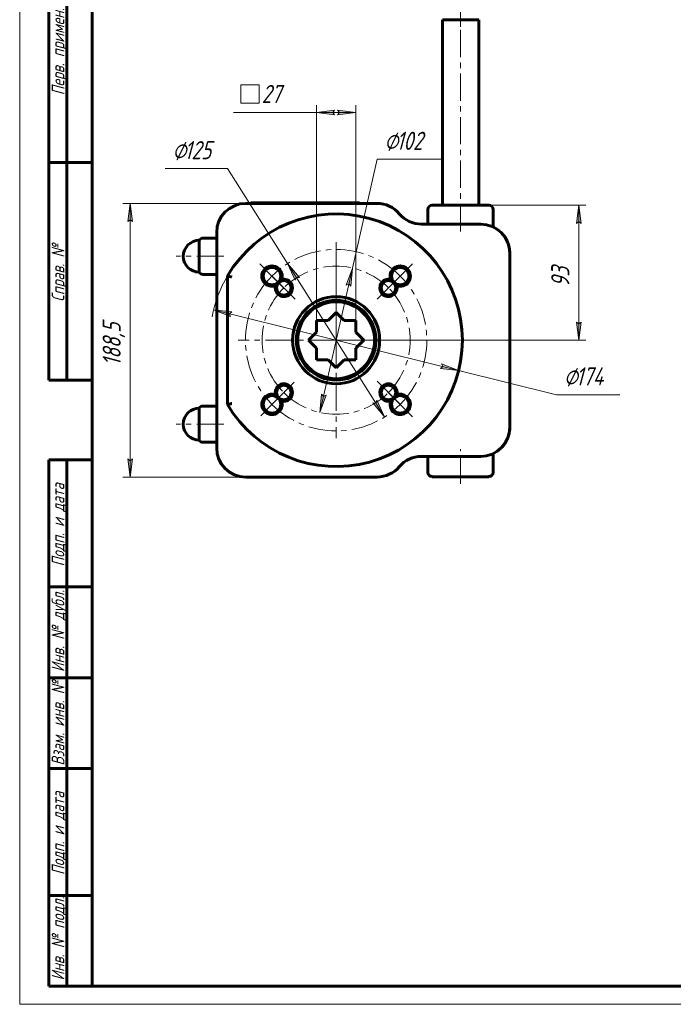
# Model space of a CAD drawing. Header units: millimetres. Extents: x 0 to 594, y 0 to 420.
# Tile 1 of 7: x 0 to 180, y 0 to 271. Entities that reach past the tile are written whole.
import ezdxf

# ---------------------------------------------------------------- set-up
doc = ezdxf.new("R2010")
doc.units = ezdxf.units.MM
for name, pattern in [('K5LT_AXLED', [12, 7.5, -1.5, 1.5, -1.5]), ('K5LT_BASIC', [0]), ('K5LT_THIN', [0])]:
    doc.linetypes.add(name, pattern=pattern)
doc.layers.add('Системный слой', color=7, linetype='Continuous')
doc.layers.add('Системный слой (1)', color=251, linetype='Continuous', true_color=0x6c6c6c)
doc.styles.add('KDIMTEXTSTYLE', font='txt', dxfattribs={"width": 0.96, "oblique": 15, "height": 5})
doc.styles.add('KTEXTSTYLE', font='txt', dxfattribs={"width": 0.96, "height": 5})
doc.dimstyles.new('KDIMSTYLE (0.40)', dxfattribs={"dimtxt": 5, "dimasz": 1, "dimexe": 2, "dimexo": 0, "dimgap": 1, "dimtad": 1, "dimlfac": 2.5, "dimtxsty": 'KDIMTEXTSTYLE', "dimsah": 1, "dimcen": 0, "dimdle": 1, "dimadec": 0, "dimazin": 0, "dimtfac": 0.667, "dimtmove": 0, "dimatfit": 3, "dimfxl": 1, "dimtvp": 1, "dimtolj": 1, "dimtzin": 0, "dimarcsym": 0})

# ---------------------------------------------------------------- blocks, each defined once
blk = doc.blocks.new('U15')
at = {"layer": 'Системный слой (1)', "color": 143, "linetype": 'K5LT_BASIC', "lineweight": 60, "true_color": 0x33acca}
for p, q in [((113.75, 145.4), (121.55, 145.4)), ((121.55, 145.4), (129.35, 145.4))]:
    blk.add_line(p, q, dxfattribs=at)
blk = doc.blocks.new('U16')
at = {"layer": 'Системный слой (1)', "color": 143, "linetype": 'K5LT_BASIC', "lineweight": 60, "true_color": 0x33acca}
for start, end in [(49.8181, 64.5152), (17.5458, 30.3532), (0, 9.5942)]:
    blk.add_arc((127.11, 207), 8, start, end, dxfattribs=at)
blk = doc.blocks.new('U17')
at = {"layer": 'Системный слой (1)', "color": 143, "linetype": 'K5LT_BASIC', "lineweight": 60, "true_color": 0x33acca}
for start, end in [(350.4058, 0), (329.6468, 342.4542)]:
    blk.add_arc((127.11, 159), 8, start, end, dxfattribs=at)
blk = doc.blocks.new('U18')
at = {"layer": 'Системный слой (1)', "color": 30, "linetype": 'K5LT_AXLED', "lineweight": 18, "true_color": 0xff8000}
for p, q in [((87.24, 210), (87.24, 183)), ((69.56, 200.68), (66.17, 204.07)), ((104.92, 200.68), (108.31, 204.07)), ((72.96, 197.29), (69.56, 200.68)), ((101.52, 197.29), (104.92, 200.68)), ((87.24, 183), (60.24, 183)), ((87.24, 183), (87.24, 156)), ((114.24, 183), (87.24, 183)), ((72.67, 168.44), (69.56, 165.33)), ((101.52, 168.72), (104.92, 165.33)), ((69.56, 165.33), (66.45, 162.21)), ((104.92, 165.33), (108.31, 161.93))]:
    blk.add_line(p, q, dxfattribs=at)
for start, end in [(45, 135), (135, 225), (315, 45), (225, 315)]:
    blk.add_arc((87.24, 183), 25, start, end, dxfattribs=at)
blk = doc.blocks.new('D0')
at = {"layer": 'Системный слой (1)'}
for points in [[(31.1, 215.7), (30.44, 220.7), (29.78, 215.7), (30.44, 216.2)], [(30.44, 145.3), (31.1, 150.3), (30.44, 149.8), (29.78, 150.3)]]:
    blk.add_hatch(color=7, dxfattribs=at).paths.add_polyline_path(points)
at = {"layer": 'Системный слой (1)', "color": 7, "linetype": 'K5LT_THIN', "lineweight": 18, "true_color": 0xffffff}
for p, q in [((62.31, 220.7), (28.44, 220.7)), ((29.78, 215.7), (30.44, 220.7)), ((30.44, 220.7), (31.1, 215.7)), ((30.44, 216.2), (29.78, 215.7)), ((31.1, 215.7), (30.44, 216.2)), ((30.44, 145.3), (29.78, 150.3)), ((29.78, 150.3), (30.44, 149.8)), ((30.44, 149.8), (31.1, 150.3)), ((31.1, 150.3), (30.44, 145.3)), ((62.31, 145.3), (28.44, 145.3))]:
    blk.add_line(p, q, dxfattribs=at)
blk.add_wipeout([(29.44, 175.94), (22.06, 175.94), (22.06, 189.5), (29.44, 189.5)]).dxf.layer = 'Системный слой (1)'
blk.add_line((30.44, 145.3), (30.44, 220.7), dxfattribs=at)
at = {"layer": 'Системный слой (1)', "color": 7, "insert": (22.86, 175.94), "char_height": 5, "attachment_point": 1, "rotation": 90, "style": 'KTEXTSTYLE'}
blk.add_mtext('\\fArial|b0|c204|p34;\\H5.0;\\W1.000;\\Q15;\\fGOST Type AU|b0|i0|c204|p34;\\Q15;\\W0.960;188,5', dxfattribs=at)
blk = doc.blocks.new('KDIMARROW_01')
at = {"layer": 'Системный слой'}
blk.add_hatch(color=0, dxfattribs=at).paths.add_polyline_path([(0, 0), (-5, 0.66), (-4.5, 0), (-5, -0.66)])
at = {"layer": 'Системный слой', "color": 0, "linetype": 'K5LT_THIN', "lineweight": 18}
for p, q in [((-4.5, 0), (-5, 0.66)), ((-5, 0.66), (0, 0)), ((0, 0), (-5, -0.66)), ((-5, -0.66), (-4.5, 0))]:
    blk.add_line(p, q, dxfattribs=at)
at = {"layer": 'Системный слой (1)', "color": 0, "linetype": 'K5LT_THIN', "lineweight": 18}
blk.add_line((504.65, 183), (504.25, 183), dxfattribs=at)
blk = doc.blocks.new('D1')
at = {"layer": 'Системный слой (1)'}
for points in [[(57.83, 190.28), (58.47, 190.8), (53.46, 191.36), (58.15, 189.52)], [(121.02, 174.65), (116.33, 176.49), (116.65, 175.73), (116.01, 175.21)]]:
    blk.add_hatch(color=7, dxfattribs=at).paths.add_polyline_path(points)
at = {"layer": 'Системный слой (1)', "color": 7, "linetype": 'K5LT_THIN', "lineweight": 18, "true_color": 0xffffff}
for p, q in [((53.46, 191.36), (58.47, 190.8)), ((58.15, 189.52), (53.46, 191.36)), ((53.46, 191.36), (121.02, 174.65)), ((58.47, 190.8), (57.83, 190.28)), ((57.83, 190.28), (58.15, 189.52)), ((116.65, 175.73), (116.33, 176.49)), ((116.33, 176.49), (121.02, 174.65)), ((116.01, 175.21), (116.65, 175.73)), ((121.02, 174.65), (116.01, 175.21)), ((121.02, 174.65), (148.02, 167.97))]:
    blk.add_line(p, q, dxfattribs=at)
blk.add_arc((87.24, 183), 34.8, 149.3602, 169.3959, dxfattribs=at)
blk.add_arc((87.24, 183), 34.8, 149.3602, 169.3959, dxfattribs=at)
blk.add_wipeout([(150.02, 168.97), (150.02, 176.35), (162.95, 176.35), (162.95, 168.97)]).dxf.layer = 'Системный слой (1)'
blk.add_line((148.02, 167.97), (165.48, 167.97), dxfattribs=at)
at = {"layer": 'Системный слой (1)', "color": 7, "char_height": 5, "attachment_point": 1, "style": 'KTEXTSTYLE'}
for s, insert in [('\\fArial|b0|c204|p34;\\H5.0;\\W1.000;\\Q15;\\fGOST Type AU|b0|i0|c204|p34;\\Q15;\\W0.960;⌀', (150.02, 175.55)), ('\\fArial|b0|c204|p34;\\H5.0;\\W1.000;\\Q15;\\fGOST Type AU|b0|i0|c204|p34;\\Q15;\\W0.960;174', (153.33, 175.55))]:
    blk.add_mtext(s, dxfattribs=dict(at, insert=insert))
blk = doc.blocks.new('U19')
at = {"layer": 'Системный слой (1)', "color": 30, "linetype": 'K5LT_AXLED', "lineweight": 18, "true_color": 0xff8000}
for p, q in [((87.24, 205.4), (87.24, 183)), ((72.82, 197.43), (69.7, 200.54)), ((101.67, 197.43), (104.78, 200.54)), ((75.93, 194.32), (72.82, 197.43)), ((98.55, 194.32), (101.67, 197.43)), ((87.24, 183), (64.84, 183)), ((87.24, 183), (87.24, 160.6)), ((109.64, 183), (87.24, 183)), ((75.64, 171.41), (72.82, 168.58)), ((98.55, 171.69), (101.67, 168.58)), ((72.82, 168.58), (69.99, 165.75)), ((101.67, 168.58), (104.78, 165.47))]:
    blk.add_line(p, q, dxfattribs=at)
for start, end in [(45, 135), (135, 225), (315, 45), (225, 315)]:
    blk.add_arc((87.24, 183), 20.4, start, end, dxfattribs=at)
blk = doc.blocks.new('D2')
at = {"layer": 'Системный слой (1)'}
for points in [[(77.1, 200.25), (73.87, 204.12), (75.98, 199.55), (76.27, 200.32)], [(100.62, 161.88), (98.5, 166.46), (98.21, 165.68), (97.38, 165.75)]]:
    blk.add_hatch(color=7, dxfattribs=at).paths.add_polyline_path(points)
at = {"layer": 'Системный слой (1)', "color": 7, "linetype": 'K5LT_THIN', "lineweight": 18, "true_color": 0xffffff}
for p, q in [((73.87, 204.12), (57.3, 230.29)), ((73.87, 204.12), (77.1, 200.25)), ((75.98, 199.55), (73.87, 204.12)), ((100.62, 161.88), (73.87, 204.12)), ((76.27, 200.32), (75.98, 199.55)), ((77.1, 200.25), (76.27, 200.32)), ((100.62, 161.88), (97.38, 165.75)), ((97.38, 165.75), (98.21, 165.68)), ((98.21, 165.68), (98.5, 166.46)), ((98.5, 166.46), (100.62, 161.88))]:
    blk.add_line(p, q, dxfattribs=at)
blk.add_wipeout([(42.1, 231.29), (42.1, 238.67), (54.77, 238.67), (54.77, 231.29)]).dxf.layer = 'Системный слой (1)'
blk.add_line((57.3, 230.29), (40.1, 230.29), dxfattribs=at)
at = {"layer": 'Системный слой (1)', "color": 7, "char_height": 5, "attachment_point": 1, "style": 'KTEXTSTYLE'}
for s, insert in [('\\fArial|b0|c204|p34;\\H5.0;\\W1.000;\\Q15;\\fGOST Type AU|b0|i0|c204|p34;\\Q15;\\W0.960;⌀', (42.1, 237.88)), ('\\fArial|b0|c204|p34;\\H5.0;\\W1.000;\\Q15;\\fGOST Type AU|b0|i0|c204|p34;\\Q15;\\W0.960;125', (45.41, 237.88))]:
    blk.add_mtext(s, dxfattribs=dict(at, insert=insert))
blk = doc.blocks.new('D3')
at = {"layer": 'Системный слой (1)'}
for points in [[(91.28, 197.88), (91.74, 202.9), (90, 198.17), (90.75, 198.51)], [(82.74, 163.11), (84.48, 167.84), (83.73, 167.5), (83.2, 168.13)]]:
    blk.add_hatch(color=7, dxfattribs=at).paths.add_polyline_path(points)
at = {"layer": 'Системный слой (1)', "color": 7, "linetype": 'K5LT_THIN', "lineweight": 18, "true_color": 0xffffff}
for p, q in [((91.74, 202.9), (98.53, 232.88)), ((82.74, 163.11), (91.74, 202.9)), ((90, 198.17), (91.74, 202.9)), ((91.74, 202.9), (91.28, 197.88)), ((90.75, 198.51), (90, 198.17)), ((91.28, 197.88), (90.75, 198.51)), ((82.74, 163.11), (83.2, 168.13)), ((84.48, 167.84), (82.74, 163.11)), ((83.2, 168.13), (83.73, 167.5)), ((83.73, 167.5), (84.48, 167.84))]:
    blk.add_line(p, q, dxfattribs=at)
blk.add_wipeout([(100.53, 233.88), (100.53, 241.26), (113.58, 241.26), (113.58, 233.88)]).dxf.layer = 'Системный слой (1)'
blk.add_line((98.53, 232.88), (116.12, 232.88), dxfattribs=at)
at = {"layer": 'Системный слой (1)', "color": 7, "char_height": 5, "attachment_point": 1, "style": 'KTEXTSTYLE'}
for s, insert in [('\\fArial|b0|c204|p34;\\H5.0;\\W1.000;\\Q15;\\fGOST Type AU|b0|i0|c204|p34;\\Q15;\\W0.960;⌀', (100.53, 240.46)), ('\\fArial|b0|c204|p34;\\H5.0;\\W1.000;\\Q15;\\fGOST Type AU|b0|i0|c204|p34;\\Q15;\\W0.960;102', (103.84, 240.46))]:
    blk.add_mtext(s, dxfattribs=dict(at, insert=insert))
blk = doc.blocks.new('D4')
at = {"layer": 'Системный слой (1)'}
for points in [[(86.84, 245.11), (86.34, 245.77), (86.84, 246.42), (81.84, 245.77)], [(92.64, 245.77), (87.64, 246.42), (88.14, 245.77), (87.64, 245.11)]]:
    blk.add_hatch(color=7, dxfattribs=at).paths.add_polyline_path(points)
at = {"layer": 'Системный слой (1)', "color": 7, "linetype": 'K5LT_THIN', "lineweight": 18, "true_color": 0xffffff}
for p, q in [((81.84, 186.82), (81.84, 247.77)), ((92.64, 186.82), (92.64, 247.77)), ((81.84, 245.77), (76.84, 245.77)), ((81.84, 245.77), (86.84, 246.42)), ((86.84, 245.11), (81.84, 245.77)), ((81.84, 245.77), (92.64, 245.77)), ((86.84, 246.42), (86.34, 245.77)), ((86.34, 245.77), (86.84, 245.11)), ((88.14, 245.77), (87.64, 246.42)), ((87.64, 246.42), (92.64, 245.77)), ((92.64, 245.77), (87.64, 245.11)), ((87.64, 245.11), (88.14, 245.77))]:
    blk.add_line(p, q, dxfattribs=at)
blk.add_wipeout([(60.99, 246.77), (60.99, 254.15), (74.32, 254.15), (74.32, 246.77)]).dxf.layer = 'Системный слой (1)'
for p, q in [((60.99, 248.35), (60.99, 253.35)), ((60.99, 253.35), (65.99, 253.35)), ((65.99, 253.35), (65.99, 248.35)), ((65.99, 248.35), (60.99, 248.35)), ((76.87, 245.77), (58.99, 245.77))]:
    blk.add_line(p, q, dxfattribs=at)
at = {"layer": 'Системный слой (1)', "color": 7, "insert": (66.7, 253.35), "char_height": 5, "attachment_point": 1, "style": 'KTEXTSTYLE'}
blk.add_mtext('\\fArial|b0|c204|p34;\\H5.0;\\W1.000;\\Q15;\\fGOST Type AU|b0|i0|c204|p34;\\Q15;\\W0.960;27', dxfattribs=at)
blk = doc.blocks.new('D5')
at = {"layer": 'Системный слой (1)'}
for points in [[(154.79, 215.2), (154.13, 220.2), (153.47, 215.2), (154.13, 215.7)], [(154.13, 183), (154.79, 188), (154.13, 187.5), (153.47, 188)]]:
    blk.add_hatch(color=7, dxfattribs=at).paths.add_polyline_path(points)
at = {"layer": 'Системный слой (1)', "color": 7, "linetype": 'K5LT_THIN', "lineweight": 18, "true_color": 0xffffff}
for p, q in [((129.35, 220.2), (156.13, 220.2)), ((153.47, 215.2), (154.13, 220.2)), ((154.13, 220.2), (154.79, 215.2)), ((154.13, 215.7), (153.47, 215.2)), ((154.79, 215.2), (154.13, 215.7)), ((154.13, 183), (153.47, 188)), ((153.47, 188), (154.13, 187.5)), ((154.13, 187.5), (154.79, 188)), ((154.79, 188), (154.13, 183)), ((87.24, 183), (156.13, 183))]:
    blk.add_line(p, q, dxfattribs=at)
blk.add_wipeout([(153.13, 197.65), (145.75, 197.65), (145.75, 205.24), (153.13, 205.24)]).dxf.layer = 'Системный слой (1)'
blk.add_line((154.13, 220.2), (154.13, 183), dxfattribs=at)
at = {"layer": 'Системный слой (1)', "color": 7, "insert": (146.54, 197.65), "char_height": 5, "attachment_point": 1, "rotation": 90, "style": 'KTEXTSTYLE'}
blk.add_mtext('\\fArial|b0|c204|p34;\\H5.0;\\W1.000;\\Q15;\\fGOST Type AU|b0|i0|c204|p34;\\Q15;\\W0.960;93', dxfattribs=at)
blk = doc.blocks.new('U68')
at = {"color": 7, "linetype": 'K5LT_THIN', "lineweight": 18, "true_color": 0xffffff}
for p, q in [((0, 0), (0, 420)), ((594, 0), (0, 0))]:
    blk.add_line(p, q, dxfattribs=at)
at = {"color": 143, "linetype": 'K5LT_BASIC', "lineweight": 60, "true_color": 0x33acca}
for p, q in [((20, 5), (20, 415)), ((8, 172), (8, 292)), ((13, 172), (13, 292)), ((20, 232), (8, 232)), ((20, 172), (8, 172)), ((8, 5), (8, 150)), ((20, 150), (8, 150)), ((13, 5), (13, 150)), ((20, 115), (8, 115)), ((20, 90), (8, 90)), ((20, 65), (8, 65)), ((20, 30), (8, 30)), ((20, 5), (8, 5)), ((589, 5), (20, 5))]:
    blk.add_line(p, q, dxfattribs=at)
at = {"color": 7, "char_height": 3.5, "attachment_point": 1, "rotation": 90, "style": 'KTEXTSTYLE'}
for s, insert in [('\\fArial|b0|c204|p34;\\H5.0;\\W1.000;\\Q15;\\fGOST Type AU|b0|i0|c204|p34;\\Q15;\\W0.960;\\H3.50;Перв. примен.', (8.82, 250.52)), ('\\fArial|b0|c204|p34;\\H5.0;\\W1.000;\\Q15;\\fGOST Type AU|b0|i0|c204|p34;\\Q15;\\W0.960;\\H3.50;Справ. №', (8.82, 193.63)), ('\\fArial|b0|c204|p34;\\H5.0;\\W1.000;\\Q15;\\fGOST Type AU|b0|i0|c204|p34;\\Q15;\\W0.960;\\H3.50;Подп. и дата', (8.82, 120.66)), ('\\fArial|b0|c204|p34;\\H5.0;\\W1.000;\\Q15;\\fGOST Type AU|b0|i0|c204|p34;\\Q15;\\W0.960;\\H3.50;Инв. № дубл.', (8.82, 91.57)), ('\\fArial|b0|c204|p34;\\H5.0;\\W1.000;\\Q15;\\fGOST Type AU|b0|i0|c204|p34;\\Q15;\\W0.960;\\H3.50;Взам. инв. №', (8.82, 65.8)), ('\\fArial|b0|c204|p34;\\H5.0;\\W1.000;\\Q15;\\fGOST Type AU|b0|i0|c204|p34;\\Q15;\\W0.960;\\H3.50;Подп. и дата', (8.82, 35.66)), ('\\fArial|b0|c204|p34;\\H5.0;\\W1.000;\\Q15;\\fGOST Type AU|b0|i0|c204|p34;\\Q15;\\W0.960;\\H3.50;Инв. № подл.', (8.82, 6.57))]:
    blk.add_mtext(s, dxfattribs=dict(at, insert=insert))

msp = doc.modelspace()

# ---------------------------------------------------------------- linework, layer by layer
at = {"layer": 'Системный слой (1)', "color": 30, "linetype": 'K5LT_AXLED', "lineweight": 18, "true_color": 0xff8000}
for p, q in [((121.5523, 269.3297), (121.5523, 282.5297)), ((121.5523, 213.0032), (121.5523, 273.3296)), ((56.3101, 206.1328), (43.1101, 206.1328)), ((56.3101, 159.8736), (43.1101, 159.8736)), ((121.5523, 143.4032), (121.5523, 153.0032))]:
    msp.add_line(p, q, dxfattribs=at)
at = {"layer": 'Системный слой (1)', "color": 143, "linetype": 'K5LT_BASIC', "lineweight": 60, "true_color": 0x33acca}
for p, q in [((116.5523, 220.2032), (116.5523, 271.3296)), ((116.5523, 271.3296), (126.5523, 271.3296)), ((126.5523, 220.2032), (126.5523, 271.3296)), ((98.5286, 220.7032), (62.3101, 220.7032)), ((63.7101, 220.9032), (93.7101, 220.9032)), ((63.7101, 220.7032), (63.7101, 220.9032)), ((93.7101, 220.7032), (93.7101, 220.9032)), ((129.3523, 220.2032), (113.7523, 220.2032)), ((112.5523, 215.0032), (112.5523, 219.0032)), ((130.5523, 214.2248), (130.5523, 219.0032)), ((121.5523, 215.0032), (110.7724, 215.0032)), ((127.1101, 215.0032), (121.5523, 215.0032)), ((54.3101, 212.7032), (54.3101, 153.3032)), ((49.5101, 210.5328), (49.5101, 201.7328)), ((54.3101, 211.1328), (50.5493, 211.1328)), ((135.1101, 159.0032), (135.1101, 207.0032)), ((54.3101, 201.1328), (50.5493, 201.1328)), ((57.2993, 200.7387), (57.2993, 165.2677)), ((87.2408, 190.64), (85.0041, 188.4032)), ((89.4776, 188.4032), (87.2408, 190.64)), ((81.8408, 188.4032), (81.8408, 185.24)), ((85.0041, 188.4032), (81.8408, 188.4032)), ((92.6408, 188.4032), (89.4776, 188.4032)), ((92.6408, 185.24), (92.6408, 188.4032)), ((81.8408, 185.24), (79.6041, 183.0032)), ((94.8776, 183.0032), (92.6408, 185.24)), ((79.6041, 183.0032), (81.8408, 180.7664)), ((92.6408, 180.7664), (94.8776, 183.0032)), ((81.8408, 180.7664), (81.8408, 177.6032)), ((92.6408, 177.6032), (92.6408, 180.7664)), ((81.8408, 177.6032), (85.0041, 177.6032)), ((85.0041, 177.6032), (87.2408, 175.3664)), ((87.2408, 175.3664), (89.4776, 177.6032)), ((89.4776, 177.6032), (92.6408, 177.6032)), ((49.5101, 164.2736), (49.5101, 155.4736)), ((54.3101, 164.8736), (50.5493, 164.8736)), ((54.3101, 154.8736), (50.5493, 154.8736)), ((110.7724, 151.0032), (121.5523, 151.0032)), ((112.5523, 146.6032), (112.5523, 151.0032)), ((121.5523, 151.0032), (127.1101, 151.0032)), ((130.5523, 146.6032), (130.5523, 151.7816)), ((62.3101, 145.3032), (98.5286, 145.3032))]:
    msp.add_line(p, q, dxfattribs=at)
for centre, radius in [((69.5632, 200.6809), 2.4), ((101.6658, 197.4282), 2), ((87.2408, 183.0032), 12), ((87.2408, 183.0032), 11), ((87.2408, 183.0032), 10.6), ((101.6658, 168.5782), 2), ((69.5632, 165.3255), 2.4), ((104.9185, 165.3255), 2.4)]:
    msp.add_circle(centre, radius, dxfattribs=at)
for centre, radius, start, end in [((62.3101, 212.7032), 8, 90, 180), ((98.5286, 212.7032), 8, 40.072019, 90), ((113.7523, 219.0032), 1.2, 90, 180), ((129.3523, 219.0032), 1.2, 0, 90), ((87.2408, 183.0032), 34.8, 210.639845, 149.360155), ((110.7724, 223.0032), 8, 220.072019, 270), ((127.1101, 207.0032), 8, 0, 90), ((49.5101, 206.1328), 4.4, 90, 180), ((50.5493, 209.9328), 1.2, 90, 150), ((49.5101, 206.1328), 4.4, 180, 270), ((50.5493, 202.3328), 1.2, 210, 270), ((69.5632, 200.6809), 2.8, 0, 289.445306), ((104.9185, 200.6809), 2.8, 250.554694, 180), ((104.9185, 200.6809), 2.4, 0, 180), ((72.8158, 197.4282), 2.4, 180, 104.78356), ((72.8158, 197.4282), 2, 0, 180), ((69.5632, 200.6809), 2.8, 340.554694, 0), ((101.6658, 197.4282), 2.4, 75.21644, 0), ((104.9185, 200.6809), 2.8, 180, 199.445306), ((104.9185, 200.6809), 2.4, 180, 0), ((72.8158, 197.4282), 2.4, 165.21644, 180), ((72.8158, 197.4282), 2, 180, 0), ((101.6658, 197.4282), 2.4, 0, 14.78356), ((72.8158, 168.5782), 2.4, 255.21644, 180), ((101.6658, 168.5782), 2.4, 0, 284.78356), ((72.8158, 168.5782), 2.4, 180, 194.78356), ((72.8158, 168.5782), 2, 0, 180), ((72.8158, 168.5782), 2, 180, 0), ((101.6658, 168.5782), 2.4, 345.21644, 0), ((69.5632, 165.3255), 2.8, 70.554694, 0), ((69.5632, 165.3255), 2.8, 0, 19.445306), ((104.9185, 165.3255), 2.8, 160.554694, 0), ((104.9185, 165.3255), 2.8, 0, 109.445306), ((49.5101, 159.8736), 4.4, 90, 180), ((50.5493, 163.6736), 1.2, 90, 150), ((49.5101, 159.8736), 4.4, 180, 270), ((127.1101, 159.0032), 8, 270, 0), ((50.5493, 156.0736), 1.2, 210, 270), ((62.3101, 153.3032), 8, 180, 270), ((110.7724, 143.0032), 8, 90, 139.927981), ((98.5286, 153.3032), 8, 270, 319.927981), ((113.7523, 146.6032), 1.2, 180, 270), ((129.3523, 146.6032), 1.2, 270, 0)]:
    msp.add_arc(centre, radius, start, end, dxfattribs=at)
for points, knots in [([(134.2892, 210.532), (134.2195, 210.6741), (134.1458, 210.8136), (134.0615, 210.9626), (134.0545, 210.9749), (134.0362, 211.0068), (134.0248, 211.0263), (134.013, 211.0467), (134.0126, 211.0475), (134.0085, 211.0544), (134.005, 211.0604), (134.0004, 211.0683), (133.9993, 211.0701), (133.9972, 211.0737), (133.9961, 211.0755), (133.9942, 211.0788), (133.9933, 211.0802), (133.9908, 211.0844), (133.9892, 211.0872), (133.9844, 211.0953), (133.9812, 211.1007), (133.9716, 211.1167), (133.9653, 211.1273), (133.9462, 211.159), (133.9334, 211.1801), (133.8948, 211.2428), (133.8688, 211.2842), (133.7902, 211.4069), (133.7366, 211.4873), (133.5931, 211.6944), (133.501, 211.8192), (133.2675, 212.117), (133.1226, 212.2866), (132.9712, 212.4494)], [0, 0, 0, 0, 4.76066096, 4.76066096, 5.19011151, 5.19011151, 5.87524223, 5.87524223, 5.90434636, 5.90434636, 6.11744034, 6.11744034, 6.18101752, 6.18101752, 6.24459471, 6.24459471, 6.29606188, 6.29606188, 6.39294122, 6.39294122, 6.5836724, 6.5836724, 6.95907979, 6.95907979, 7.70989457, 7.70989457, 9.19941421, 9.19941421, 12.1542337, 12.1542337, 16.91489466, 16.91489466, 23.80330479, 23.80330479, 23.80330479, 23.80330479]), ([(135.1096, 207.0951), (135.1079, 207.2359), (135.1025, 207.3768), (135.0844, 207.6577), (135.0716, 207.7977), (135.0535, 207.9526), (135.0516, 207.9681), (135.0462, 208.012), (135.0425, 208.0405), (135.0365, 208.0854), (135.0342, 208.1018), (135.0306, 208.1278), (135.0292, 208.1373), (135.0271, 208.1523), (135.0263, 208.1577), (135.025, 208.1664), (135.0246, 208.1696), (135.0238, 208.1746), (135.0235, 208.1765), (135.023, 208.1801), (135.0227, 208.182), (135.0223, 208.1849), (135.0221, 208.1861), (135.0217, 208.1891), (135.0214, 208.1911), (135.0205, 208.1967), (135.02, 208.2003), (135.0183, 208.2113), (135.0172, 208.2185), (135.0139, 208.2401), (135.0116, 208.2545), (135.0057, 208.2914), (135.0019, 208.314), (134.9973, 208.3422), (134.9963, 208.3479), (134.9858, 208.4092), (134.9757, 208.4648), (134.944, 208.6296), (134.9207, 208.7384), (134.8697, 208.954), (134.842, 209.0608), (134.8122, 209.1666)], [0, 0, 0, 0, 4.60001123, 4.60001123, 9.20002245, 9.20002245, 9.71117927, 9.71117927, 10.65268452, 10.65268452, 11.19741938, 11.19741938, 11.51259134, 11.51259134, 11.69494312, 11.69494312, 11.80044796, 11.80044796, 11.86149082, 11.86149082, 11.92253367, 11.92253367, 11.96032206, 11.96032206, 12.02427161, 12.02427161, 12.14635712, 12.14635712, 12.38762133, 12.38762133, 12.86433617, 12.86433617, 13.61749149, 13.61749149, 13.80613867, 13.80613867, 15.66648935, 15.66648935, 19.34068225, 19.34068225, 23.00005613, 23.00005613, 23.00005613, 23.00005613]), ([(57.2993, 200.7387), (57.2994, 200.7387), (57.3053, 200.737), (57.326, 200.7314), (57.353, 200.724), (57.3996, 200.7112), (57.4659, 200.693), (57.5455, 200.6711), (57.6338, 200.6468), (57.7355, 200.6188), (57.8986, 200.5738), (58.1525, 200.5035), (58.3784, 200.4406), (58.4993, 200.4068)], [0, 0, 0, 0, 1.25223843, 1.80969296, 2.60055742, 3.6250651, 4.74378909, 5.7791124, 6.7407846, 7.74360342, 8.87227929, 11.25239266, 14, 14, 14, 14]), ([(72.2034, 199.7487), (72.1261, 199.6775), (72.0481, 199.6049), (71.7672, 199.3413), (71.558, 199.1402), (71.1039, 198.686), (70.9028, 198.4768), (70.6391, 198.196), (70.5665, 198.1179), (70.4953, 198.0406)], [1.591008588, 1.591008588, 1.591008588, 1.591008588, 1.685867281, 1.685867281, 1.926705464, 1.926705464, 2.167543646, 2.167543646, 2.262402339, 2.262402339, 2.262402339, 2.262402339]), ([(102.2782, 199.7487), (102.3555, 199.6775), (102.4336, 199.6049), (102.7144, 199.3413), (102.9237, 199.1402), (103.3778, 198.686), (103.5789, 198.4768), (103.8425, 198.196), (103.9151, 198.1179), (103.9864, 198.0406)], [1.591034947, 1.591034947, 1.591034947, 1.591034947, 1.685890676, 1.685890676, 1.926732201, 1.926732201, 2.167573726, 2.167573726, 2.262429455, 2.262429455, 2.262429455, 2.262429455]), ([(57.2993, 165.2677), (57.2994, 165.2677), (57.3053, 165.2694), (57.326, 165.275), (57.353, 165.2824), (57.3996, 165.2952), (57.4659, 165.3134), (57.5455, 165.3353), (57.6338, 165.3596), (57.7355, 165.3876), (57.8986, 165.4326), (58.1525, 165.5029), (58.3784, 165.5658), (58.4993, 165.5996)], [0, 0, 0, 0, 1.25223843, 1.80969296, 2.60055742, 3.6250651, 4.74378909, 5.7791124, 6.7407846, 7.74360342, 8.87227929, 11.25239266, 14, 14, 14, 14]), ([(70.4953, 167.9658), (70.5665, 167.8885), (70.6391, 167.8104), (70.9028, 167.5296), (71.1039, 167.3204), (71.558, 166.8662), (71.7672, 166.6651), (72.0481, 166.4015), (72.1261, 166.3289), (72.2034, 166.2577)], [1.591008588, 1.591008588, 1.591008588, 1.591008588, 1.685867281, 1.685867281, 1.926705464, 1.926705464, 2.167543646, 2.167543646, 2.262402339, 2.262402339, 2.262402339, 2.262402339]), ([(102.2782, 166.2577), (102.3555, 166.3289), (102.4336, 166.4015), (102.7144, 166.6651), (102.9237, 166.8662), (103.3778, 167.3204), (103.5789, 167.5296), (103.8425, 167.8104), (103.9151, 167.8885), (103.9864, 167.9658)], [1.591008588, 1.591008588, 1.591008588, 1.591008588, 1.685867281, 1.685867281, 1.926705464, 1.926705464, 2.167543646, 2.167543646, 2.262402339, 2.262402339, 2.262402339, 2.262402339]), ([(134.8122, 156.8398), (134.8459, 156.9596), (134.8769, 157.0807), (134.9102, 157.2249), (134.9152, 157.2471), (134.9248, 157.2903), (134.9294, 157.3112), (134.9379, 157.3512), (134.9419, 157.3703), (134.9494, 157.4067), (134.9529, 157.4241), (134.9595, 157.4573), (134.9626, 157.4731), (134.9684, 157.5034), (134.9711, 157.5178), (134.9762, 157.5453), (134.9786, 157.5584), (134.9834, 157.5847), (134.9857, 157.5978), (134.9886, 157.6138), (134.9891, 157.6167), (134.9901, 157.6223), (134.9905, 157.625), (134.992, 157.6332), (134.9929, 157.6386), (134.9953, 157.6526), (134.9968, 157.6612), (134.9986, 157.672), (134.999, 157.6742), (135.0029, 157.6978), (135.0064, 157.7192), (135.0166, 157.7832), (135.0231, 157.8259), (135.0413, 157.9533), (135.052, 158.0383), (135.0827, 158.3154), (135.097, 158.5085), (135.1044, 158.702)], [0, 0, 0, 0, 4.41490428, 4.41490428, 5.21753559, 5.21753559, 5.97153971, 5.97153971, 6.656998, 6.656998, 7.2801419, 7.2801419, 7.84663636, 7.84663636, 8.36163132, 8.36163132, 8.82980856, 8.82980856, 9.29798579, 9.29798579, 9.40087513, 9.40087513, 9.49752879, 9.49752879, 9.69083611, 9.69083611, 9.99656064, 9.99656064, 10.07433291, 10.07433291, 10.83509081, 10.83509081, 12.34413523, 12.34413523, 15.33728121, 15.33728121, 22.07452139, 22.07452139, 22.07452139, 22.07452139]), ([(132.9768, 153.5631), (133.0818, 153.6762), (133.1838, 153.7928), (133.3811, 154.032), (133.4764, 154.1547), (133.5847, 154.303), (133.601, 154.3255), (133.6334, 154.3709), (133.6494, 154.3936), (133.6759, 154.4314), (133.6863, 154.4464), (133.7034, 154.4713), (133.7102, 154.4812), (133.7214, 154.4976), (133.7258, 154.5041), (133.7331, 154.5149), (133.7359, 154.5191), (133.7407, 154.5262), (133.7426, 154.529), (133.7464, 154.5346), (133.7482, 154.5374), (133.7511, 154.5416), (133.7521, 154.5431), (133.7543, 154.5464), (133.7555, 154.5483), (133.7592, 154.5537), (133.7615, 154.5573), (133.7686, 154.5679), (133.7733, 154.575), (133.7873, 154.5961), (133.7965, 154.6101), (133.8238, 154.6519), (133.8418, 154.6799), (133.8948, 154.7633), (133.9293, 154.8192), (133.9801, 154.9038), (133.9972, 154.9319), (134.0616, 155.0452), (134.1102, 155.1296), (134.2051, 155.3065), (134.2523, 155.3987), (134.2979, 155.492)], [0, 0, 0, 0, 4.78263874, 4.78263874, 9.56527747, 9.56527747, 10.41915402, 10.41915402, 11.27272351, 11.27272351, 11.83209671, 11.83209671, 12.19867305, 12.19867305, 12.43890303, 12.43890303, 12.59633393, 12.59633393, 12.69950376, 12.69950376, 12.8026736, 12.8026736, 12.85582187, 12.85582187, 12.92460203, 12.92460203, 13.05590959, 13.05590959, 13.31539835, 13.31539835, 13.8281231, 13.8281231, 14.84106707, 14.84106707, 16.84194386, 16.84194386, 17.84179956, 17.84179956, 20.79367492, 20.79367492, 23.91319368, 23.91319368, 23.91319368, 23.91319368])]:
    msp.add_open_spline(points, degree=3, knots=knots, dxfattribs=at)

# ---------------------------------------------------------------- block references
at = {"layer": 'Системный слой (1)'}
for name in ['U16', 'U18', 'U17', 'U15']:
    msp.add_blockref(name, (0, 0), dxfattribs=at)

# ---------------------------------------------------------------- next in the draw order: dimensions: what is measured, and where the dimension line sits
at = {"layer": 'Системный слой (1)', "color": 7}
dim = msp.add_linear_dim(base=(30.4428, 145.3032), p1=(62.3101, 220.7032), p2=(62.3101, 145.3032), angle=90, dimstyle='KDIMSTYLE (0.40)', override={"dimexo": 0, "dimpost": '\\fGOST Type AU|b0|c204|p34;\\H5.0;\\W0.960;\\Q15;<>', "dimblk1": 'KDIMARROW_01', "dimblk2": 'KDIMARROW_01', "dimse1": 0, "dimse2": 0, "dimclrt": 7, "dimtol": 1, "dimtp": 0, "dimtm": 0, "dimtdec": 5, "dimtolj": 1}, dxfattribs=at)
dim.commit()
dim.dimension.update_dxf_attribs({"geometry": 'D0', "text_midpoint": (30.4428, 183.0032), "dimtype": 160})

# ---------------------------------------------------------------- next in the draw order: dimensions: what is measured, and where the dimension line sits
dim = msp.add_diameter_dim_2p(p1=(2.7871, 203.8972), p2=(171.6946, 162.1092), dimstyle='KDIMSTYLE (0.40)', override={"dimtih": 1, "dimtoh": 1, "dimpost": '\\fGOST Type AU|b0|c204|p34;\\H5.0;\\W0.960;\\Q15;<>', "dimblk1": 'KDIMARROW_01', "dimblk2": 'KDIMARROW_01', "dimclrt": 7, "dimtol": 1, "dimtp": 0, "dimtm": 0, "dimtdec": 5, "dimtmove": 1, "dimatfit": 2, "dimtolj": 1}, dxfattribs=at)
dim.commit()
dim.dimension.update_dxf_attribs({"geometry": 'D1', "text_midpoint": (150.022, 167.9658), "dimtype": 163})

# ---------------------------------------------------------------- next in the draw order: block references
at = {"layer": 'Системный слой (1)'}
msp.add_blockref('U19', (0, 0), dxfattribs=at)

# ---------------------------------------------------------------- next in the draw order: dimensions: what is measured, and where the dimension line sits
at = {"layer": 'Системный слой (1)', "color": 7}
dim = msp.add_diameter_dim_2p(p1=(120.6774, 130.1994), p2=(53.8043, 235.807), dimstyle='KDIMSTYLE (0.40)', override={"dimtih": 1, "dimtoh": 1, "dimpost": '\\fGOST Type AU|b0|c204|p34;\\H5.0;\\W0.960;\\Q15;<>', "dimblk1": 'KDIMARROW_01', "dimblk2": 'KDIMARROW_01', "dimclrt": 7, "dimtol": 1, "dimtp": 0, "dimtm": 0, "dimtdec": 5, "dimtmove": 1, "dimatfit": 2, "dimtolj": 1}, dxfattribs=at)
dim.commit()
dim.dimension.update_dxf_attribs({"geometry": 'D2', "text_midpoint": (55.2993, 230.2875), "dimtype": 163})

# ---------------------------------------------------------------- next in the draw order: dimensions: what is measured, and where the dimension line sits
dim = msp.add_diameter_dim_2p(p1=(75.9825, 133.2614), p2=(98.4992, 232.745), dimstyle='KDIMSTYLE (0.40)', override={"dimtih": 1, "dimtoh": 1, "dimpost": '\\fGOST Type AU|b0|c204|p34;\\H5.0;\\W0.960;\\Q15;<>', "dimblk1": 'KDIMARROW_01', "dimblk2": 'KDIMARROW_01', "dimclrt": 7, "dimtol": 1, "dimtp": 0, "dimtm": 0, "dimtdec": 5, "dimtmove": 1, "dimatfit": 2, "dimtolj": 1}, dxfattribs=at)
dim.commit()
dim.dimension.update_dxf_attribs({"geometry": 'D3', "text_midpoint": (100.5286, 232.875), "dimtype": 163})

# ---------------------------------------------------------------- next in the draw order: dimensions: what is measured, and where the dimension line sits
dim = msp.add_linear_dim(base=(81.8408, 245.7664), p1=(92.6408, 186.8216), p2=(81.8408, 186.8216), dimstyle='KDIMSTYLE (0.40)', override={"dimexo": 0, "dimtoh": 1, "dimpost": '\\fGOST Type AU|b0|c204|p34;\\H5.0;\\W0.960;\\Q15;{\\fSymbol Type A|i0|c204|p18;т}<>', "dimblk1": 'KDIMARROW_01', "dimblk2": 'KDIMARROW_01', "dimse1": 0, "dimse2": 0, "dimclrt": 7, "dimtol": 1, "dimtp": 0, "dimtm": 0, "dimtdec": 5, "dimtmove": 1, "dimtolj": 1}, dxfattribs=at)
dim.commit()
dim.dimension.update_dxf_attribs({"geometry": 'D4', "text_midpoint": (67.9307, 245.7664), "dimtype": 160})

# ---------------------------------------------------------------- next in the draw order: dimensions: what is measured, and where the dimension line sits
dim = msp.add_linear_dim(base=(154.1298, 220.2032), p1=(87.2408, 183.0032), p2=(129.3523, 220.2032), angle=90, dimstyle='KDIMSTYLE (0.40)', override={"dimexo": 0, "dimpost": '\\fGOST Type AU|b0|c204|p34;\\H5.0;\\W0.960;\\Q15;<>', "dimblk1": 'KDIMARROW_01', "dimblk2": 'KDIMARROW_01', "dimse1": 0, "dimse2": 0, "dimclrt": 7, "dimtol": 1, "dimtp": 0, "dimtm": 0, "dimtdec": 5, "dimtolj": 1}, dxfattribs=at)
dim.commit()
dim.dimension.update_dxf_attribs({"geometry": 'D5', "text_midpoint": (154.1298, 201.6032), "dimtype": 160})

# ---------------------------------------------------------------- next in the draw order: block references
msp.add_blockref('U68', (0, 0))

doc.saveas('drawing.dxf')
